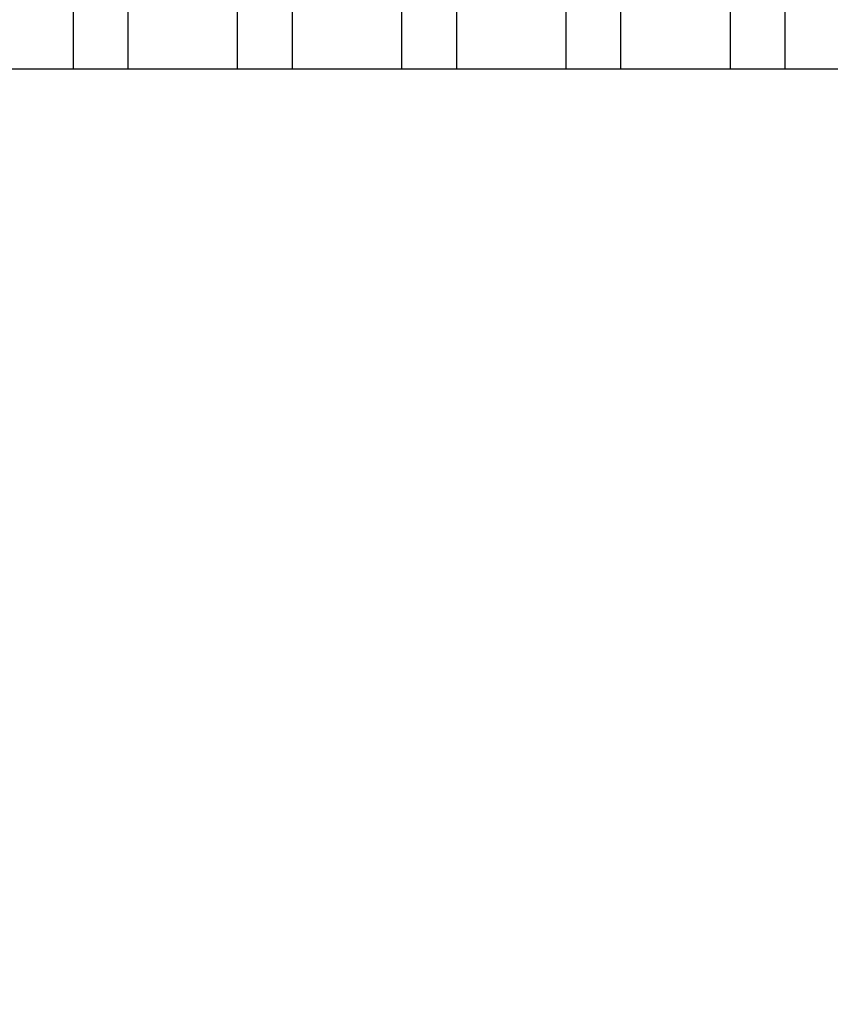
# Model space of a CAD drawing. Header units: millimetres. Extents: x 2426 to 2846, y 395 to 617.
# Tile 34 of 58: x 2678.9 to 2686.52, y 463.62 to 472.88. Entities that reach past the tile are written whole.
import ezdxf

# ---------------------------------------------------------------- set-up
doc = ezdxf.new("R2010")
doc.units = ezdxf.units.MM
doc.layers.add('Cotas', color=3, linetype='Continuous')
doc.layers.add('PAREDE', color=6, linetype='Continuous')
pattern_1 = [(90, (219.8327, 1.5576), (-1.544955, 3e-16), []), (90, (220.3476, 2.0726), (-1.544955, 3e-16), [])]

msp = doc.modelspace()

# ---------------------------------------------------------------- hatches: boundary and pattern name
at = {"layer": 'PAREDE', "transparency": 33554687}
h = msp.add_hatch(dxfattribs=at)
h.set_pattern_fill('ANSI32', color=1, scale=0.1622, angle=45)
h.set_pattern_definition(pattern_1)
h.paths.add_polyline_path([(2696.9045, 477.2015), (2655.6191, 477.2015), (2660.7046, 472.4114), (2691.819, 472.4114)])
h.paths.add_polyline_path([(2701.99, 481.9916), (2650.5336, 481.9916), (2655.6191, 477.2015), (2696.9045, 477.2015)])
h.paths.add_polyline_path([(2691.819, 406.5932), (2660.7046, 406.5932), (2655.6191, 401.6609), (2696.9045, 401.6609), (2696.9045, 401.6795)])
h.paths.add_polyline_path([(2696.9237, 401.6609), (2655.6191, 401.6609), (2650.5336, 396.7286), (2702.0285, 396.7286)])
h = msp.add_hatch(dxfattribs=at)
h.set_pattern_fill('ANSI32', color=1, scale=0.1622, angle=45)
h.set_pattern_definition(pattern_1)
h.paths.add_polyline_path([(2696.9045, 477.2015), (2655.6191, 477.2015), (2660.7046, 472.4114), (2691.819, 472.4114)])
h.paths.add_polyline_path([(2701.99, 481.9916), (2650.5336, 481.9916), (2655.6191, 477.2015), (2696.9045, 477.2015)])
h.paths.add_polyline_path([(2691.819, 406.5932), (2660.7046, 406.5932), (2655.6191, 401.6609), (2696.9045, 401.6609), (2696.9045, 401.6795)])
h.paths.add_polyline_path([(2696.9237, 401.6609), (2655.6191, 401.6609), (2650.5336, 396.7286), (2702.0285, 396.7286)])

# ---------------------------------------------------------------- linework, layer by layer
at = {"layer": 'Cotas', "color": 6}
msp.add_lwpolyline([(2691.819, 472.4114), (2660.7046, 472.4114)], dxfattribs=at)

doc.saveas('drawing.dxf')
